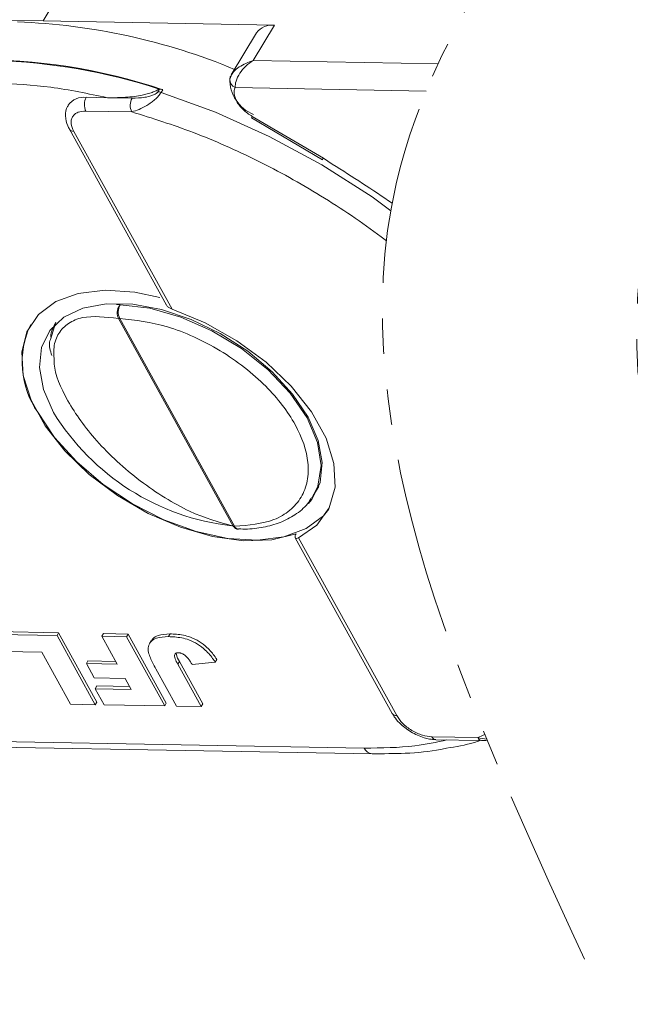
# Model space of a CAD drawing. Header units: millimetres. Extents: x 8853 to 11418, y 45 to 1005.
# Tile 97 of 256: x 9719 to 9746, y 663 to 707. Entities that reach past the tile are written whole.
import ezdxf

# ---------------------------------------------------------------- set-up
doc = ezdxf.new("R2010")
doc.units = ezdxf.units.MM
doc.linetypes.add('PHANTOM2', pattern=[31.75, 15.875, -3.175, 3.175, -3.175, 3.175, -3.175])

msp = doc.modelspace()

# ---------------------------------------------------------------- linework, layer by layer
at = {"color": 7, "linetype": 'Continuous', "lineweight": 15}
for p, q in [((9719.591, 706.803), (9720.61, 708.495)), ((9729.906, 706.614), (9719.591, 706.803)), ((9728.96, 705.043), (9729.906, 706.614)), ((9729.108, 706.271), (9727.979, 704.396)), ((9737.198, 704.891), (9728.96, 705.043)), ((9727.998, 704.426), (9727.913, 704.212)), ((9724.781, 703.767), (9724.708, 703.646)), ((9724.766, 703.768), (9724.781, 703.767)), ((9724.93, 703.741), (9724.858, 703.62)), ((9728.149, 703.835), (9736.668, 703.679)), ((9722.456, 703.382), (9721.513, 703.4)), ((9723.554, 703.362), (9722.456, 703.382)), ((9721.501, 702.789), (9723.543, 702.751)), ((9728.879, 702.479), (9732.052, 700.618)), ((9728.915, 702.549), (9732.088, 700.689)), ((9720.759, 701.975), (9725.092, 694.142)), ((9725.338, 693.958), (9720.956, 701.882)), ((9732.052, 700.618), (9732.052, 700.618)), ((9732.088, 700.689), (9732.486, 700.424)), ((9722.869, 694.165), (9723.02, 694.152)), ((9720.16, 693.386), (9719.914, 692.605)), ((9722.944, 693.547), (9728.066, 684.287)), ((9723.006, 693.541), (9728.128, 684.281)), ((9731.637, 685.648), (9731.886, 686.061)), ((9731.637, 685.648), (9731.583, 685.562)), ((9730.828, 683.771), (9735.16, 675.938)), ((9735.356, 675.845), (9730.973, 683.77)), ((9717.416, 679.466), (9720.209, 679.415)), ((9717.488, 679.587), (9720.282, 679.536)), ((9720.209, 679.415), (9720.282, 679.536)), ((9720.209, 679.415), (9721.917, 676.328)), ((9720.282, 679.536), (9721.989, 676.449)), ((9722.276, 679.499), (9722.203, 679.379)), ((9722.891, 678.136), (9722.203, 679.379)), ((9722.203, 679.379), (9723.302, 679.358)), ((9722.276, 679.499), (9723.375, 679.479)), ((9723.302, 679.358), (9723.375, 679.479)), ((9723.302, 679.358), (9725.01, 676.272)), ((9723.375, 679.479), (9725.082, 676.392)), ((9725.25, 679.485), (9725.177, 679.364)), ((9724.412, 679.182), (9724.339, 679.061)), ((9719.531, 678.674), (9717.837, 678.705)), ((9720.817, 676.349), (9719.531, 678.674)), ((9721.589, 678.282), (9721.517, 678.161)), ((9721.871, 677.52), (9721.517, 678.161)), ((9721.517, 678.161), (9722.891, 678.136)), ((9721.589, 678.282), (9722.822, 678.259)), ((9725.592, 678.131), (9725.665, 678.252)), ((9725.592, 678.131), (9726.637, 676.242)), ((9725.665, 678.252), (9726.71, 676.363)), ((9726.236, 678.114), (9727.264, 678.222)), ((9727.337, 678.343), (9727.264, 678.222)), ((9725.538, 676.262), (9724.614, 677.932)), ((9723.245, 677.494), (9721.871, 677.52)), ((9721.981, 677.164), (9721.908, 677.043)), ((9721.981, 677.164), (9723.443, 677.137)), ((9723.511, 677.013), (9723.245, 677.494)), ((9722.308, 676.321), (9721.908, 677.043)), ((9721.908, 677.043), (9723.511, 677.013)), ((9721.917, 676.328), (9720.817, 676.349)), ((9721.989, 676.449), (9721.917, 676.328)), ((9725.01, 676.272), (9722.308, 676.321)), ((9725.082, 676.392), (9725.01, 676.272)), ((9726.637, 676.242), (9725.538, 676.262)), ((9726.71, 676.363), (9726.637, 676.242)), ((9733.911, 674.397), (9705.041, 674.927)), ((9705.723, 674.661), (9734.259, 674.138)), ((9738.968, 674.862), (9736.926, 674.9)), ((9737.101, 674.77), (9739.142, 674.732))]:
    msp.add_line(p, q, dxfattribs=at)
at = {"color": 7, "linetype": 'Continuous', "lineweight": 15, "flags": 128}
for points in [[(9716.653, 706.796), (9717.458, 706.842), (9719.591, 706.803)], [(9724.858, 703.62), (9727.275, 702.739), (9729.672, 701.658), (9732.011, 700.391), (9734.256, 698.959), (9735.09, 698.339)], [(9730.874, 683.95), (9729.783, 683.679), (9728.524, 683.637), (9727.149, 683.825), (9725.715, 684.236), (9724.281, 684.853), (9722.907, 685.65), (9721.648, 686.593), (9720.558, 687.646), (9719.68, 688.762), (9719.052, 689.898), (9718.699, 691.005), (9718.636, 692.039), (9718.866, 692.955), (9719.379, 693.717), (9720.153, 694.293), (9721.157, 694.659), (9722.35, 694.801), (9723.681, 694.711), (9724.792, 694.48)], [(9720.057, 689.348), (9719.609, 690.379), (9719.429, 691.361), (9719.525, 692.249), (9719.892, 693.007), (9720.515, 693.6), (9721.366, 694.003), (9722.407, 694.197), (9723.594, 694.176), (9724.875, 693.938), (9726.193, 693.496), (9727.491, 692.868), (9728.712, 692.081), (9729.803, 691.17), (9730.717, 690.175), (9731.412, 689.14), (9731.86, 688.109), (9732.039, 687.128), (9731.943, 686.239), (9731.576, 685.481), (9731.427, 685.297)], [(9723.02, 694.152), (9724.341, 693.999), (9725.731, 693.609), (9727.12, 692.999), (9728.44, 692.202), (9729.623, 691.255), (9730.613, 690.208), (9731.359, 689.11), (9731.824, 688.018), (9731.985, 686.985), (9731.834, 686.064), (9731.637, 685.648)], [(9730.973, 683.77), (9731.798, 684.334), (9732.351, 685.098), (9732.608, 686.026), (9732.559, 687.08), (9732.204, 688.213), (9731.561, 689.377), (9730.656, 690.52), (9729.529, 691.594), (9728.228, 692.551), (9726.811, 693.351), (9725.338, 693.958)], [(9719.351, 689.361), (9720.104, 688.234), (9721.087, 687.148), (9722.261, 686.148), (9723.576, 685.275), (9724.98, 684.565), (9726.415, 684.045), (9727.822, 683.739), (9729.144, 683.658), (9730.326, 683.806), (9731.32, 684.176), (9732.085, 684.754), (9732.326, 685.048)], [(9728.296, 684.152), (9728.303, 684.151), (9728.304, 684.151)]]:
    msp.add_lwpolyline(points, dxfattribs=at)
at = {"color": 7, "linetype": 'Continuous', "lineweight": 15}
for centre, radius, start, end in [((9717.375, 678.632), 28.151, 67.5371, 87.804), ((9729.795, 705.773), 0.848, 82.5057, 144.0767), ((9716.834, 679.671), 25.395, 71.4087, 91.0234), ((9716.655, 678.847), 26.208, 71.9714, 88.2611), ((9728.206, 704.197), 0.294, 149.1512, 176.8961), ((9728.338, 704.216), 0.425, 180.3829, 243.5499), ((9729.608, 704.203), 1.692, 178.483, 248.0648), ((9724.692, 703.119), 0.528, 71.6419, 88.2358), ((9724.764, 703.24), 0.528, 71.6419, 88.2358), ((9721.403, 702.557), 0.849, 82.6007, 144.4856), ((9722.096, 703.083), 0.664, 151.5519, 206.3409), ((9724.138, 703.046), 0.664, 151.5519, 206.3409), ((9729.256, 702.328), 0.406, 146.9839, 158.2086), ((9720.938, 702.1), 0.218, 215.3239, 274.512), ((9732.429, 700.467), 0.406, 146.9839, 158.2086), ((9723.606, 693.833), 0.668, 151.5069, 205.9754), ((9723.011, 693.893), 0.352, 259.0562, 269.1925), ((9722.566, 691.591), 3.913, 154.4601, 214.7449), ((9729.225, 695.001), 10.771, 211.6586, 263.4772), ((9728.133, 684.633), 0.352, 259.0562, 269.1925), ((9728.331, 684.371), 0.223, 203.9414, 260.7886), ((9735.339, 676.062), 0.217, 214.6412, 274.5718), ((9737.123, 674.982), 0.213, 202.6476, 263.9331), ((9739.168, 674.948), 0.217, 203.3271, 263.236), ((9734.308, 674.566), 0.432, 203.0401, 262.9637)]:
    msp.add_arc(centre, radius, start, end, dxfattribs=at)
at = {"color": 3, "linetype": 'PHANTOM2', "lineweight": 9, "ltscale": 0.5}
for points in [[(9756.02, 773.49), (9762.071, 744.103), (9735.333, 699.545), (9744.243, 663.898)], [(9767.366, 772.568), (9773.417, 743.181), (9746.679, 698.623), (9755.589, 662.976)]]:
    msp.add_spline(points, degree=3, dxfattribs=at)
at = {"color": 7, "linetype": 'Continuous', "lineweight": 15}
for points, knots in [([(9727.954, 704.348), (9727.992, 704.411), (9728.077, 704.549), (9728.393, 704.824), (9728.738, 704.957), (9728.96, 705.043)], [0, 0, 0, 0, 0.2270668, 0.5015953, 1, 1, 1, 1]), ([(9728.96, 705.043), (9728.845, 704.962), (9728.615, 704.801), (9728.349, 704.474), (9728.172, 704.126), (9728.156, 703.928), (9728.149, 703.835)], [0, 0, 0, 0, 0.2515188, 0.5017844, 0.7656323, 1, 1, 1, 1]), ([(9722.456, 703.382), (9722.694, 703.382), (9723.173, 703.382), (9723.756, 703.445), (9724.174, 703.535), (9724.389, 703.597), (9724.59, 703.67), (9724.707, 703.735), (9724.766, 703.768)], [0, 0, 0, 0, 0.3267332, 0.6580016, 0.7533566, 0.8496275, 0.9236027, 1, 1, 1, 1]), ([(9724.858, 703.62), (9724.821, 703.567), (9724.744, 703.457), (9724.578, 703.299), (9724.397, 703.158), (9724.157, 703.002), (9723.859, 702.85), (9723.649, 702.784), (9723.543, 702.751)], [0, 0, 0, 0, 0.1198021, 0.2511679, 0.3679521, 0.5013261, 0.7497807, 1, 1, 1, 1]), ([(9724.708, 703.646), (9724.702, 703.637), (9724.689, 703.619), (9724.65, 703.582), (9724.566, 703.526), (9724.381, 703.45), (9724.022, 703.371), (9723.741, 703.366), (9723.554, 703.362)], [0, 0, 0, 0, 0.0289197, 0.0588409, 0.1265215, 0.2522718, 0.5028113, 1, 1, 1, 1]), ([(9720.721, 703.043), (9720.707, 703.026), (9720.599, 702.899), (9720.569, 702.561), (9720.627, 702.216), (9720.739, 702.026), (9720.768, 701.977)], [0, 0, 0, 0, 0.059964, 0.452251, 0.857198, 1, 1, 1, 1]), ([(9728.221, 703.223), (9728.259, 703.161), (9728.336, 703.036), (9728.502, 702.857), (9728.694, 702.689), (9728.841, 702.596), (9728.915, 702.549)], [0, 0, 0, 0, 0.249887, 0.499995, 0.749887, 1, 1, 1, 1]), ([(9720.956, 701.882), (9720.905, 701.998), (9720.828, 702.178), (9720.84, 702.391), (9720.895, 702.536), (9720.998, 702.653), (9721.18, 702.763), (9721.375, 702.779), (9721.501, 702.789)], [0, 0, 0, 0, 0.239443, 0.369607, 0.5, 0.630164, 0.760557, 1, 1, 1, 1]), ([(9723.543, 702.751), (9724.463, 702.463), (9726.336, 701.876), (9729.18, 700.606), (9732.003, 699.049), (9733.88, 697.775), (9734.819, 697.066), (9734.895, 697.008)], [0, 0, 0, 0, 0.1198431, 0.2439998, 0.3712085, 0.5, 0.5114806, 0.5114806, 0.5114806, 0.5114806]), ([(9722.944, 693.547), (9722.926, 693.591), (9722.899, 693.657), (9722.89, 693.765), (9722.895, 693.869), (9722.921, 693.974), (9722.965, 694.077), (9723, 694.126), (9723.02, 694.152)], [0, 0, 0, 0, 0.24166, 0.368694, 0.499829, 0.705384, 0.84166, 1, 1, 1, 1]), ([(9725.096, 694.145), (9725.105, 694.128), (9725.13, 694.076), (9725.215, 694.009), (9725.298, 693.974), (9725.338, 693.958)], [0, 0, 0, 0, 0.203309, 0.617373, 1, 1, 1, 1]), ([(9719.93, 692.711), (9719.93, 692.714), (9719.928, 692.853), (9720.01, 693.078), (9720.111, 693.283), (9720.161, 693.385)], [0, 0, 0, 0, 0.0086489, 0.5056038, 1, 1, 1, 1]), ([(9720.088, 691.598), (9720.071, 691.826), (9720.034, 692.316), (9720.257, 692.903), (9720.692, 693.35), (9721.497, 693.702), (9722.374, 693.608), (9722.944, 693.547)], [0, 0, 0, 0, 0.151946, 0.327722, 0.504124, 0.677381, 1, 1, 1, 1]), ([(9723.006, 693.541), (9723.705, 693.464), (9724.779, 693.345), (9726.324, 692.743), (9727.494, 692.13), (9728.586, 691.377), (9729.814, 690.291), (9730.951, 688.812), (9731.444, 687.345), (9731.404, 686.282), (9731.131, 685.555), (9730.622, 684.972), (9729.718, 684.415), (9728.754, 684.334), (9728.128, 684.281)], [0, 0, 0, 0, 0.119771, 0.184208, 0.25, 0.315792, 0.380229, 0.5, 0.619771, 0.684208, 0.75, 0.815792, 0.880229, 1, 1, 1, 1]), ([(9719.914, 692.605), (9719.9, 692.569), (9719.827, 692.373), (9719.912, 692.109), (9719.981, 691.894)], [0, 0, 0, 0, 0.183496, 1, 1, 1, 1]), ([(9728.066, 684.287), (9727.43, 684.465), (9726.454, 684.739), (9725.015, 685.536), (9723.915, 686.286), (9722.879, 687.152), (9721.695, 688.351), (9720.609, 689.878), (9720.092, 691.086), (9720.088, 691.57), (9720.088, 691.598)], [0, 0, 0, 0, 0.19271, 0.296202, 0.401573, 0.50657, 0.609032, 0.798666, 0.9883, 1, 1, 1, 1]), ([(9728.297, 684.165), (9728.433, 684.16), (9728.86, 684.146), (9729.52, 684.246), (9730.267, 684.466), (9730.915, 684.837), (9731.363, 685.208), (9731.516, 685.494), (9731.553, 685.563)], [0, 0, 0, 0, 0.093633, 0.294496, 0.499289, 0.709533, 0.929459, 1, 1, 1, 1]), ([(9728.356, 684.175), (9728.324, 684.165), (9728.27, 684.149), (9728.2, 684.164), (9728.13, 684.198), (9728.091, 684.252), (9728.066, 684.287)], [0, 0, 0, 0, 0.291377, 0.477312, 0.657419, 1, 1, 1, 1]), ([(9728.229, 684.166), (9728.252, 684.157), (9728.277, 684.147), (9728.302, 684.152), (9728.304, 684.152)], [0, 0, 0, 0, 0.915848, 1, 1, 1, 1]), ([(9730.973, 683.77), (9730.943, 683.758), (9730.881, 683.734), (9730.827, 683.755), (9730.815, 683.815), (9730.838, 683.888), (9730.865, 683.936), (9730.874, 683.95)], [0, 0, 0, 0, 0.238951, 0.478398, 0.703727, 0.911587, 1, 1, 1, 1]), ([(9724.614, 677.932), (9724.57, 678.015), (9724.439, 678.258), (9724.283, 678.603), (9724.258, 678.941), (9724.393, 679.161), (9724.675, 679.343), (9724.988, 679.356), (9725.177, 679.364)], [0, 0, 0, 0, 0.11362, 0.335894, 0.475067, 0.614217, 0.767404, 1, 1, 1, 1]), ([(9724.426, 679.174), (9724.441, 679.205), (9724.495, 679.317), (9724.755, 679.46), (9725.063, 679.475), (9725.25, 679.485)], [0, 0, 0, 0, 0.132075, 0.476711, 1, 1, 1, 1]), ([(9725.177, 679.364), (9725.272, 679.36), (9725.559, 679.349), (9726.005, 679.271), (9726.485, 679.039), (9726.878, 678.734), (9727.118, 678.446), (9727.239, 678.262), (9727.264, 678.222)], [0, 0, 0, 0, 0.128183, 0.3875359, 0.5496914, 0.711944, 0.9385219, 1, 1, 1, 1]), ([(9725.25, 679.485), (9725.344, 679.481), (9725.631, 679.47), (9726.078, 679.392), (9726.557, 679.16), (9726.95, 678.855), (9727.191, 678.567), (9727.311, 678.383), (9727.337, 678.343)], [0, 0, 0, 0, 0.128183, 0.387536, 0.549691, 0.711944, 0.938522, 1, 1, 1, 1]), ([(9725.592, 678.131), (9725.549, 678.214), (9725.485, 678.335), (9725.444, 678.483), (9725.452, 678.564), (9725.492, 678.615), (9725.555, 678.639), (9725.606, 678.64), (9725.63, 678.641)], [0, 0, 0, 0, 0.372716, 0.548628, 0.683692, 0.793503, 0.903383, 1, 1, 1, 1]), ([(9725.524, 678.656), (9725.525, 678.625), (9725.528, 678.499), (9725.606, 678.358), (9725.665, 678.252)], [0, 0, 0, 0, 0.252154, 1, 1, 1, 1]), ([(9725.63, 678.641), (9725.651, 678.64), (9725.687, 678.638), (9725.747, 678.626), (9725.788, 678.61), (9725.811, 678.598), (9725.815, 678.597)], [0, 0, 0, 0, 0.364246, 0.622323, 0.945339, 1, 1, 1, 1]), ([(9725.815, 678.597), (9725.865, 678.565), (9725.964, 678.502), (9726.074, 678.375), (9726.16, 678.246), (9726.211, 678.158), (9726.236, 678.114)], [0, 0, 0, 0, 0.243238, 0.486568, 0.742114, 1, 1, 1, 1]), ([(9735.169, 675.94), (9735.194, 675.891), (9735.271, 675.742), (9735.525, 675.444), (9735.809, 675.243), (9735.987, 675.117)], [0, 0, 0, 0, 0.151858, 0.468004, 1, 1, 1, 1]), ([(9736.028, 675.184), (9735.955, 675.232), (9735.807, 675.329), (9735.557, 675.549), (9735.435, 675.728), (9735.356, 675.845)], [0, 0, 0, 0, 0.260329, 0.521114, 1, 1, 1, 1]), ([(9735.987, 675.117), (9736.185, 675.016), (9736.459, 674.877), (9736.838, 674.786), (9737.006, 674.781), (9737.098, 674.778)], [0, 0, 0, 0, 0.5380272, 0.7478299, 1, 1, 1, 1]), ([(9736.926, 674.9), (9736.787, 674.915), (9736.571, 674.938), (9736.26, 675.056), (9736.105, 675.142), (9736.028, 675.184)], [0, 0, 0, 0, 0.478886, 0.739215, 1, 1, 1, 1]), ([(9733.911, 674.397), (9734.682, 674.403), (9735.991, 674.412), (9737.131, 674.659), (9737.599, 674.761)], [0, 0, 0, 0, 0.5893002, 1, 1, 1, 1]), ([(9737.582, 674.389), (9738.002, 674.458), (9738.522, 674.544), (9738.986, 674.703), (9739.076, 674.734)], [0, 0, 0, 0, 0.80677, 1, 1, 1, 1]), ([(9734.256, 674.144), (9734.754, 674.145), (9735.807, 674.147), (9736.913, 674.245), (9737.493, 674.37), (9737.582, 674.389)], [0, 0, 0, 0, 0.431113, 0.912775, 1, 1, 1, 1])]:
    msp.add_open_spline(points, degree=3, knots=knots, dxfattribs=at)
for points in [[(9722.456, 703.382), (9721.606, 703.56), (9719.906, 703.916), (9718.316, 703.992), (9717.521, 704.03)], [(9728.149, 703.835), (9728.122, 703.745), (9728.069, 703.564), (9728.17, 703.337), (9728.221, 703.223)], [(9732.486, 700.424), (9733.385, 699.853), (9734.285, 699.283), (9735.152, 698.68)], [(9739.292, 674.999), (9739.184, 674.953), (9739.076, 674.908), (9738.968, 674.862)], [(9738.968, 674.862), (9739.102, 674.836), (9739.236, 674.81), (9739.375, 674.797)], [(9739.142, 674.732), (9739.226, 674.735), (9739.31, 674.737), (9739.398, 674.742)]]:
    msp.add_open_spline(points, degree=3, dxfattribs=at)

doc.saveas('drawing.dxf')
